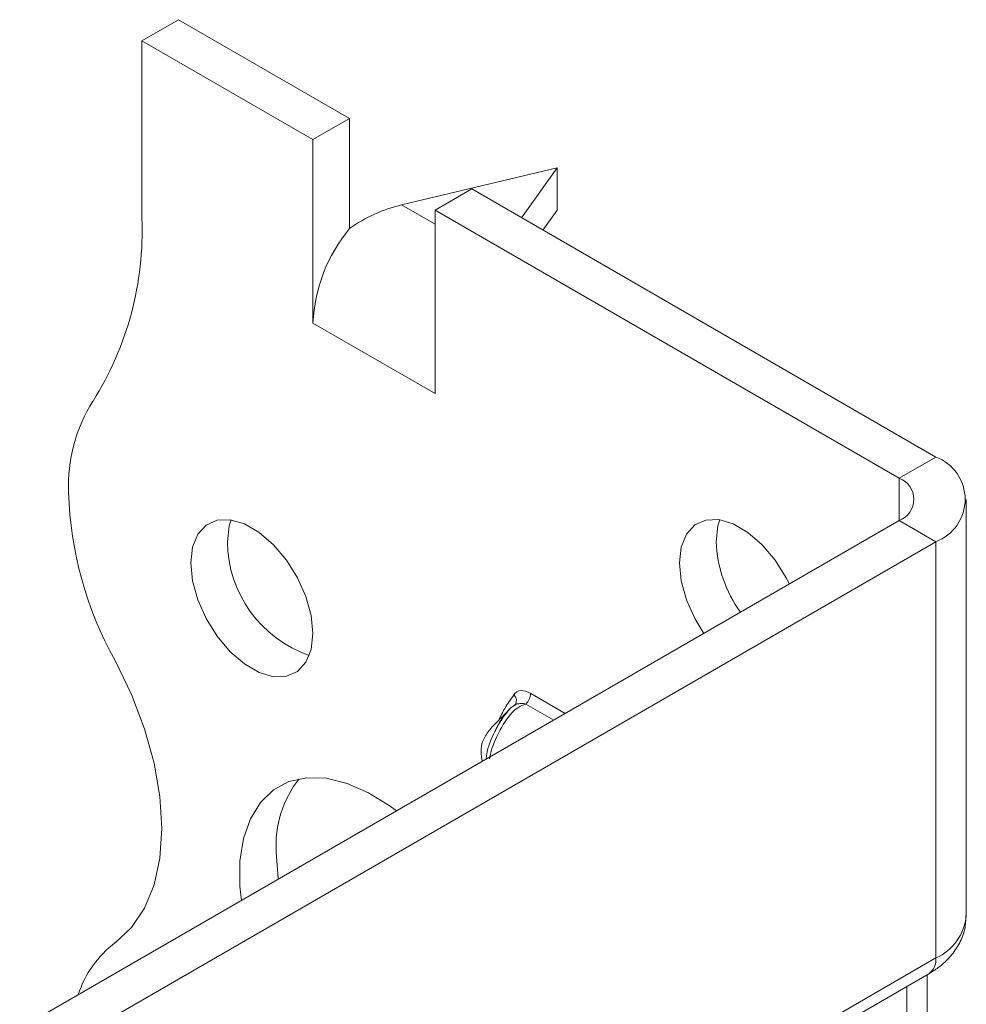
# Model space of a CAD drawing. Header units: millimetres. Extents: x 0 to 210, y 0 to 297.
# Tile 5 of 8: x 159 to 173, y 118 to 132. Entities that reach past the tile are written whole.
import ezdxf

# ---------------------------------------------------------------- set-up
doc = ezdxf.new("R2010")
doc.units = ezdxf.units.MM

msp = doc.modelspace()

# ---------------------------------------------------------------- linework, layer by layer
at = {"color": 7, "linetype": 'Continuous', "lineweight": 15}
for p, q in [((161.253, 131.544), (161.783, 131.85)), ((164.258, 130.421), (161.783, 131.85)), ((161.253, 131.544), (161.253, 128.98)), ((163.728, 130.115), (161.253, 131.544)), ((164.258, 130.421), (163.728, 130.115)), ((164.258, 128.828), (164.258, 130.421)), ((163.728, 127.461), (163.728, 130.115)), ((167.263, 129.707), (165.009, 129.171)), ((166.748, 128.984), (167.263, 129.707)), ((167.263, 129.707), (167.263, 129.094)), ((165.496, 129.095), (166.026, 129.401)), ((172.743, 125.523), (166.026, 129.401)), ((165.009, 129.171), (165.496, 128.89)), ((165.496, 126.441), (165.496, 129.095)), ((172.213, 125.217), (165.496, 129.095)), ((167.263, 129.094), (167.057, 128.805)), ((163.728, 127.461), (165.496, 126.441)), ((172.213, 125.217), (172.743, 125.523)), ((172.213, 125.217), (172.213, 124.604)), ((173.183, 118.889), (173.183, 124.911)), ((159.485, 117.257), (172.213, 124.604)), ((172.213, 124.604), (172.743, 124.298)), ((160.015, 116.951), (172.743, 124.298)), ((172.743, 118.276), (172.743, 124.298)), ((166.879, 122.103), (167.38, 121.814)), ((166.656, 121.939), (166.647, 121.928)), ((167.213, 121.718), (166.811, 121.95)), ((167.217, 115.086), (172.743, 118.276)), ((167.364, 115.002), (172.64, 118.047)), ((172.617, 117.013), (172.617, 118.034)), ((172.324, 116.605), (172.324, 117.865))]:
    msp.add_line(p, q, dxfattribs=at)
at = {"color": 7, "linetype": 'Continuous', "lineweight": 15, "flags": 128}
for points in [[(163.728, 122.97), (163.702, 123.23), (163.627, 123.503), (163.505, 123.776), (163.346, 124.031), (163.157, 124.254), (162.95, 124.432), (162.737, 124.555), (162.53, 124.616), (162.342, 124.611), (162.182, 124.539), (162.061, 124.407), (161.986, 124.22), (161.96, 123.991), (161.986, 123.732), (162.061, 123.458), (162.182, 123.186), (162.342, 122.931), (162.53, 122.707), (162.737, 122.529), (162.95, 122.406), (163.157, 122.345), (163.346, 122.351), (163.505, 122.422), (163.627, 122.555), (163.702, 122.741), (163.728, 122.97)], [(162.543, 124.614), (162.516, 124.527), (162.49, 124.297)], [(170.622, 123.686), (170.577, 123.776), (170.417, 124.031), (170.228, 124.255), (170.021, 124.433), (169.808, 124.556), (169.602, 124.617), (169.413, 124.611), (169.253, 124.54), (169.132, 124.407), (169.057, 124.221), (169.031, 123.992), (169.057, 123.733), (169.132, 123.459), (169.253, 123.186), (169.384, 122.971)], [(169.614, 124.615), (169.587, 124.527), (169.561, 124.298)], [(160.867, 118.497), (161.104, 118.715), (161.293, 118.995), (161.431, 119.333), (161.515, 119.72), (161.543, 120.149), (161.515, 120.611), (161.431, 121.095), (161.293, 121.592), (161.104, 122.09), (160.868, 122.58)], [(164.937, 120.404), (164.846, 120.471), (164.533, 120.666), (164.223, 120.802), (163.922, 120.875), (163.639, 120.883), (163.382, 120.827), (163.156, 120.707), (162.968, 120.526), (162.823, 120.29), (162.724, 120.005), (162.673, 119.677), (162.673, 119.316), (162.694, 119.109)], [(163.197, 119.806), (163.223, 119.431), (163.225, 119.416)]]:
    msp.add_lwpolyline(points, dxfattribs=at)
at = {"color": 7, "linetype": 'Continuous', "lineweight": 15}
for centre, radius, start, end in [((156.649, 128.792), 4.608, 327.7485, 2.3387), ((166.028, 127.355), 2.302, 140.2279, 177.3607), ((162.493, 125.104), 2.303, 147.7416, 182.2983), ((172.511, 124.911), 0.655, 290.7834, 69.2166), ((172.097, 124.911), 0.327, 290.7834, 69.2166), ((165.501, 125.177), 5.312, 181.7823, 209.2631), ((164.25, 124.317), 1.76, 180.6436, 250.92), ((171.441, 124.377), 1.881, 182.4233, 215.7735), ((166.553, 121.998), 0.12, 332.3188, 45.078), ((166.645, 122.115), 0.234, 315.1508, 357.1244), ((164.77, 119.899), 1.576, 142.0577, 183.3682), ((172.432, 118.963), 0.754, 294.3747, 354.3052), ((161.807, 117.261), 1.553, 127.2348, 161.8283), ((172.498, 118.249), 0.246, 305.0133, 6.2988)]:
    msp.add_arc(centre, radius, start, end, dxfattribs=at)
msp.add_ellipse((165.009, 127.946), major_axis=(1.39, 0.796), ratio=0.717477, start_param=1.181016, end_param=1.704614, dxfattribs=at)
for points, knots in [([(166.414, 121.71), (166.443, 121.77), (166.508, 121.906), (166.591, 122.02), (166.637, 122.083)], [0, 0, 0, 0, 0.444718, 1, 1, 1, 1]), ([(166.879, 122.103), (166.83, 122.132), (166.781, 122.146), (166.696, 122.141), (166.66, 122.121), (166.637, 122.083)], [0, 0, 0, 0, 0.5, 0.5, 1, 1, 1, 1]), ([(166.811, 121.95), (166.77, 121.935), (166.695, 121.908), (166.553, 121.772), (166.467, 121.635), (166.359, 121.416), (166.3, 121.281), (166.286, 121.165), (166.285, 121.157)], [0, 0, 0, 0, 0.129609, 0.235827, 0.584471, 0.604747, 0.972993, 1, 1, 1, 1]), ([(166.653, 121.934), (166.645, 121.93), (166.589, 121.902), (166.516, 121.808), (166.423, 121.687), (166.38, 121.594), (166.36, 121.551)], [0, 0, 0, 0, 0.058048, 0.378489, 0.708919, 1, 1, 1, 1]), ([(166.659, 121.943), (166.659, 121.943), (166.66, 121.945), (166.654, 121.94), (166.65, 121.937)], [0, 0, 0, 0, 0.240911, 1, 1, 1, 1]), ([(166.652, 121.936), (166.654, 121.937), (166.668, 121.95), (166.709, 121.956), (166.763, 121.959), (166.799, 121.952), (166.811, 121.95)], [0, 0, 0, 0, 0.048267, 0.385076, 0.791869, 1, 1, 1, 1]), ([(166.564, 121.86), (166.48, 121.78), (166.355, 121.661), (166.239, 121.519), (166.195, 121.434), (166.176, 121.386), (166.163, 121.328), (166.158, 121.234), (166.17, 121.168), (166.178, 121.121)], [0, 0, 0, 0, 0.436954, 0.647254, 0.690467, 0.733976, 0.782879, 0.843546, 1, 1, 1, 1]), ([(166.234, 121.153), (166.236, 121.177), (166.249, 121.304), (166.335, 121.51), (166.452, 121.727), (166.528, 121.819), (166.562, 121.86)], [0, 0, 0, 0, 0.102923, 0.542236, 0.799693, 1, 1, 1, 1]), ([(172.64, 118.047), (172.686, 118.076), (172.803, 118.149), (172.958, 118.293), (173.088, 118.482), (173.17, 118.683), (173.175, 118.822), (173.178, 118.888)], [0, 0, 0, 0, 0.150613, 0.38298, 0.601296, 0.810713, 1, 1, 1, 1])]:
    msp.add_open_spline(points, degree=3, knots=knots, dxfattribs=at)

doc.saveas('drawing.dxf')
